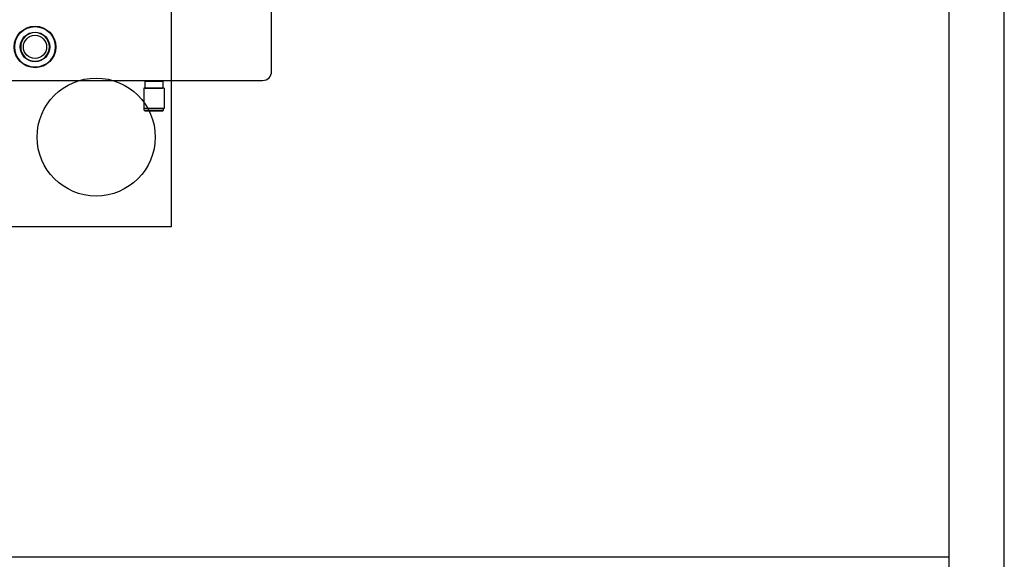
# Model space of a CAD drawing. Extents: x -1763 to 4575, y -3429 to 1051.
# Tile 159 of 174: x 4088 to 4525, y -2171 to -1932. Entities that reach past the tile are written whole.
import ezdxf

# ---------------------------------------------------------------- set-up
doc = ezdxf.new("R2010")
doc.units = 0
doc.layers.get('0').update_dxf_attribs({"linetype": 'CONTINUOUS'})
doc.layers.add('1', color=7, linetype='CONTINUOUS')

# ---------------------------------------------------------------- blocks, each defined once
blk = doc.blocks.new('E7018-24101__1', base_point=(4199.999999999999, -1958.678934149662))
at = {"color": 1, "linetype": 'CONTINUOUS'}
for p, q in [((4199.99999999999, -1954.678934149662), (4199.999999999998, -1791.37893414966)), ((3604.000000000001, -1958.678934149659), (4195.99999999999, -1958.678934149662))]:
    blk.add_line(p, q, dxfattribs=at)
for radius in [9.20000000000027, 8.99999999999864, 6.54999999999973]:
    blk.add_circle((4095.15, -1943.85002455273), radius, dxfattribs=at)
for centre, radius, start, end in [((4095.15, -1943.85002455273), 6.349999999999, 0, 180), ((4095.15, -1943.85002455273), 6.35000000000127, 180, 0), ((4195.99999999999, -1954.678934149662), 4, -90, 0)]:
    blk.add_arc(centre, radius, start, end, dxfattribs=at)
blk = doc.blocks.new('BEARING_HK0509__54', base_point=(4152.30999999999, -1971.178934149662))
at = {"color": 1, "linetype": 'CONTINUOUS'}
for p, q in [((4143.30999999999, -1962.178934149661), (4143.30999999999, -1971.178934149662)), ((4144.00999999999, -1962.178934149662), (4143.30999999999, -1962.178934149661)), ((4144.00999999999, -1962.178934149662), (4147.80999999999, -1962.178934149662)), ((4147.80999999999, -1962.178934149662), (4151.60999999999, -1962.178934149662)), ((4152.30999999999, -1962.178934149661), (4151.60999999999, -1962.178934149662)), ((4152.30999999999, -1962.178934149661), (4152.30999999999, -1971.178934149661)), ((4143.509999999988, -1971.178934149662), (4143.30999999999, -1971.178934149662)), ((4145.309999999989, -1971.178934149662), (4143.509999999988, -1971.178934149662)), ((4150.309999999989, -1971.178934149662), (4145.309999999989, -1971.178934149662)), ((4152.10999999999, -1971.178934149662), (4150.309999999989, -1971.178934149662)), ((4152.30999999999, -1971.178934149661), (4152.10999999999, -1971.178934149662))]:
    blk.add_line(p, q, dxfattribs=at)
blk = doc.blocks.new('E2812-23753-0__55', base_point=(4152.10999999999, -1972.178934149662))
at = {"color": 1, "linetype": 'CONTINUOUS'}
for p, q in [((4145.30999999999, -1958.678934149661), (4145.30999999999, -1958.878934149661)), ((4150.30999999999, -1958.678934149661), (4150.30999999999, -1958.878934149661)), ((4143.509999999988, -1971.878934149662), (4143.509999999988, -1971.178934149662)), ((4145.309999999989, -1971.178934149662), (4143.509999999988, -1971.178934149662)), ((4150.309999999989, -1971.178934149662), (4145.309999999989, -1971.178934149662)), ((4152.10999999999, -1971.178934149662), (4150.309999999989, -1971.178934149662)), ((4152.10999999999, -1971.878934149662), (4152.10999999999, -1971.178934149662)), ((4143.509999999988, -1971.878934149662), (4152.10999999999, -1971.878934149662)), ((4143.809999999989, -1972.178934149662), (4143.509999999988, -1971.878934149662)), ((4143.809999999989, -1972.178934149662), (4151.809999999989, -1972.178934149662)), ((4151.809999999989, -1972.178934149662), (4152.10999999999, -1971.878934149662))]:
    blk.add_line(p, q, dxfattribs=at)
blk = doc.blocks.new('24791-0S111__56', base_point=(4151.80999999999, -1962.178934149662))
at = {"color": 1, "linetype": 'CONTINUOUS'}
for p, q in [((4144.009999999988, -1958.878934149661), (4143.80999999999, -1959.078934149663)), ((4143.80999999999, -1959.078934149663), (4147.80999999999, -1959.078934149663)), ((4143.80999999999, -1959.078934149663), (4143.809999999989, -1961.978934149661)), ((4144.00999999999, -1962.178934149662), (4143.809999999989, -1961.978934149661)), ((4143.809999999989, -1961.978934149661), (4147.80999999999, -1961.978934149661)), ((4144.009999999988, -1958.878934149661), (4147.80999999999, -1958.878934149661)), ((4144.00999999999, -1962.178934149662), (4147.80999999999, -1962.178934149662)), ((4147.80999999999, -1958.878934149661), (4151.60999999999, -1958.878934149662)), ((4147.80999999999, -1959.078934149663), (4151.80999999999, -1959.078934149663)), ((4147.80999999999, -1961.978934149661), (4151.80999999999, -1961.978934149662)), ((4147.80999999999, -1962.178934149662), (4151.60999999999, -1962.178934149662)), ((4151.60999999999, -1958.878934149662), (4151.80999999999, -1959.078934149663)), ((4151.60999999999, -1962.178934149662), (4151.80999999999, -1961.978934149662)), ((4151.80999999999, -1959.078934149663), (4151.80999999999, -1961.978934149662))]:
    blk.add_line(p, q, dxfattribs=at)
blk = doc.blocks.new('BEARING_ASSY1_6__57', base_point=(4152.30999999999, -1972.178934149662))
for name, p in [('E2812-23753-0__55', (4152.10999999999, -1972.178934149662)), ('BEARING_HK0509__54', (4152.30999999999, -1971.178934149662)), ('24791-0S111__56', (4151.80999999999, -1962.178934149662))]:
    blk.add_blockref(name, p)
blk = doc.blocks.new('BEARINGS__66', base_point=(4152.30999999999, -1972.178934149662))
blk.add_blockref('BEARING_ASSY1_6__57', (4152.30999999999, -1972.178934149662))
blk = doc.blocks.new('6960-0041-0_4__95', base_point=(4101.499999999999, -1950.20002455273))
at = {"color": 1, "linetype": 'CONTINUOUS'}
blk.add_circle((4095.15, -1943.85002455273), 5.150000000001, dxfattribs=at)
for radius, start, end in [(6.349999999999, 0, 180), (6.35000000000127, 180, 0)]:
    blk.add_arc((4095.15, -1943.85002455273), radius, start, end, dxfattribs=at)
blk = doc.blocks.new('HOLEPLUGS__101', base_point=(4175.16, -1950.20002455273))
blk.add_blockref('6960-0041-0_4__95', (4101.499999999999, -1950.20002455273))
blk = doc.blocks.new('SMALLPARTS__109', base_point=(4239.999999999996, -1972.178934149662))
for name, p in [('BEARINGS__66', (4152.30999999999, -1972.178934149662)), ('HOLEPLUGS__101', (4175.16, -1950.20002455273))]:
    blk.add_blockref(name, p)
blk = doc.blocks.new('E7018-64101__110', base_point=(4239.999999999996, -1972.178934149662))
for name, p in [('SMALLPARTS__109', (4239.999999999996, -1972.178934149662)), ('E7018-24101__1', (4199.999999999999, -1958.678934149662))]:
    blk.add_blockref(name, p)
blk = doc.blocks.new('STIFF_ASSY_DUTBD__112', base_point=(4239.999999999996, -1972.178934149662))
blk.add_blockref('E7018-64101__110', (4239.999999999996, -1972.178934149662))
blk = doc.blocks.new('A1__190', base_point=(4239.999999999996, -1972.178934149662))
blk.add_blockref('STIFF_ASSY_DUTBD__112', (4239.999999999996, -1972.178934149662))
blk = doc.blocks.new('FRONT1__191', base_point=(4150.300000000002, -1381.878934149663))
blk.add_blockref('A1__190', (4239.999999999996, -1972.178934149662))
blk = doc.blocks.new('L1__192', base_point=(4150.300000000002, -1381.878934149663))
blk.add_blockref('FRONT1__191', (4150.300000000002, -1381.878934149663))
blk = doc.blocks.new('HEADPLATE_EG__609', base_point=(3352.239961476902, -2091.01562766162))
at = {"layer": '1', "color": 7, "linetype": 'CONTINUOUS'}
for p, q in [((4155.523999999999, -1917.103135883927), (4155.523999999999, -2023.630934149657)), ((4155.523999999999, -2023.630934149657), (3948.188520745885, -2023.630934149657))]:
    blk.add_line(p, q, dxfattribs=at)
blk.add_circle((4122.25, -1983.803734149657), 26.16200000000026, dxfattribs=at)
blk = doc.blocks.new('D-E6980-90196-1S121', base_point=(12650.4693203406, 564.0708863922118))
at = {"layer": '1'}
blk.add_blockref('HEADPLATE_EG__609', (3352.239961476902, -2091.01562766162), dxfattribs=at)
blk = doc.blocks.new('TEXT__610', base_point=(-2000, -2800))
at = {"layer": '1', "color": 7, "linetype": 'CONTINUOUS'}
blk.add_line((4500, -900), (4500, -2200), dxfattribs=at)
at = {"layer": '1', "color": 1, "linetype": 'CONTINUOUS'}
blk.add_line((4500, -2170), (-699.9999999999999, -2170), dxfattribs=at)
blk = doc.blocks.new('ATA1_S', base_point=(-213.9843043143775, -422.2505840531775))
at = {"layer": '1', "color": 7, "linetype": 'CONTINUOUS'}
blk.add_line((565.5756956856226, -422.2505840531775), (565.5756956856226, 124.9094159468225), dxfattribs=at)

msp = doc.modelspace()

# ---------------------------------------------------------------- block references
for name, p in [('D-E6980-90196-1S121', (12650.4693203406, 564.0708863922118)), ('L1__192', (4150.300000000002, -1381.878934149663))]:
    msp.add_blockref(name, p)
at = {"layer": '1', "xscale": 8, "yscale": 8, "zscale": 8}
msp.add_blockref('ATA1_S', (-1711.87443451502, -3378.00467242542), dxfattribs=at)
at = {"layer": '1'}
msp.add_blockref('TEXT__610', (-2000, -2800), dxfattribs=at)

doc.saveas('drawing.dxf')
